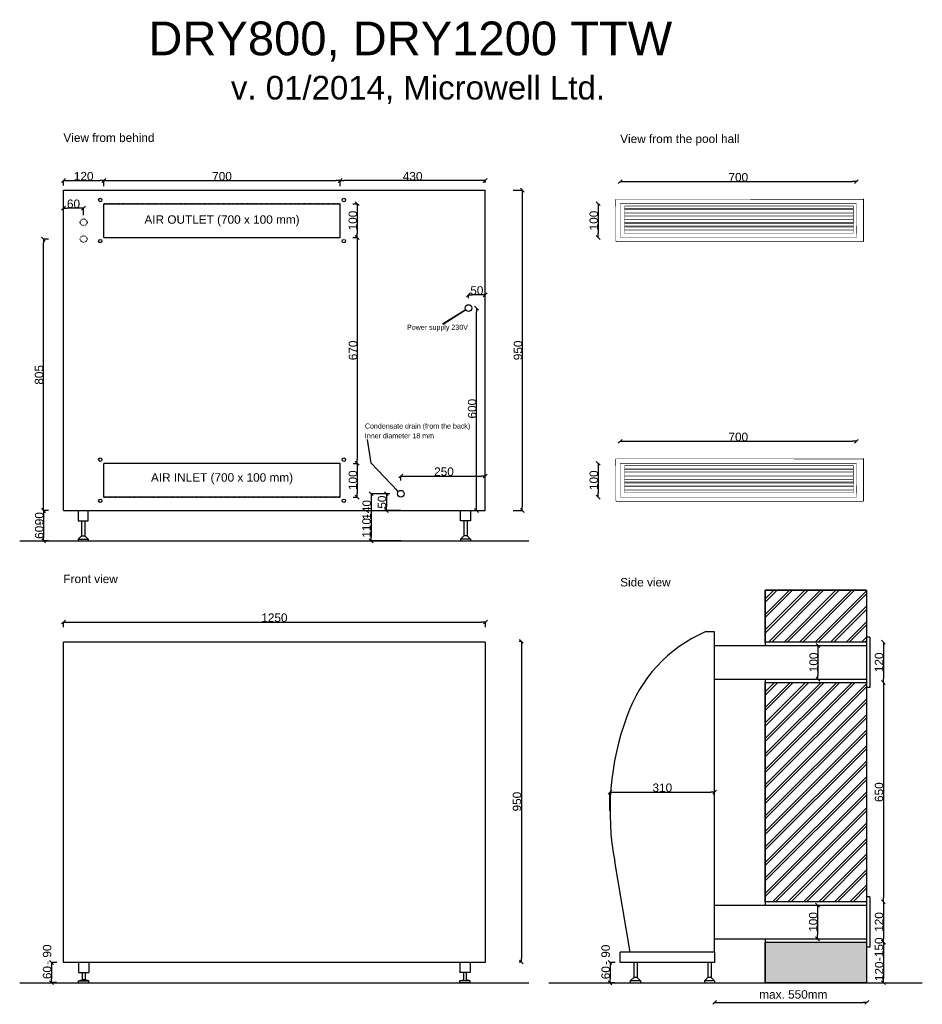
# Model space of a CAD drawing. Extents: x -130 to 2545, y -124 to 2796.
import ezdxf

# ---------------------------------------------------------------- set-up
doc = ezdxf.new("R2010")
doc.units = 0
doc.header["$MEASUREMENT"] = 0
doc.linetypes.add('Achse', pattern=[11.5, 0, -4, 7.5, 0])
doc.linetypes.add('Hustě  tečkovaná', pattern=[3.75, 1.25, -2.5])
for name, color, linetype in [('Oblouky a kružnice', 7, 'Continuous'), ('Osa(ISO)', 7, 'Continuous'), ('Popisky', 7, 'Continuous'), ('Textové bloky', 7, 'Continuous'), ('Viditelné hrany(ISO)', 7, 'Continuous'), ('Výplně', 7, 'Continuous'), ('Čáry', 7, 'Continuous')]:
    doc.layers.add(name, color=color, linetype=linetype)
doc.styles.add('GENERATED_STYLE_1', font='ARIAL.ttf')
doc.styles.add('GENERATED_STYLE_2', font='ARIAL.ttf')
doc.styles.get("Standard").update_dxf_attribs({"font": 'txt', "bigfont": 'BIGFONT.SHX'})
doc.dimstyles.new('Dimstyle_703', dxfattribs={"dimtxt": 0.18, "dimasz": 9.12, "dimexe": 0.18, "dimexo": 0.0625, "dimgap": 0.09, "dimtad": 0, "dimtih": 1, "dimtoh": 1, "dimdec": 4, "dimzin": 0, "dimdsep": 46, "dimtxsty": 'Standard', "dimcen": 0.09, "dimadec": 0, "dimazin": 0, "dimtfac": 1, "dimtdec": 4, "dimtmove": 0, "dimatfit": 0, "dimldrblk": 'ARROWHEAD_5', "dimfxl": 1, "dimtolj": 1, "dimtzin": 0, "dimarcsym": 0})
doc.dimstyles.new('Peter', dxfattribs={"dimtxt": 25, "dimasz": 11.4, "dimexe": 0.18, "dimexo": 0, "dimgap": 0.09, "dimtad": 1, "dimdec": 0, "dimlfac": 0.9995, "dimzin": 0, "dimdsep": 46, "dimtxsty": 'GENERATED_STYLE_1', "dimblk": 'ARROWHEAD_6', "dimblk1": 'ARROWHEAD_6', "dimblk2": 'ARROWHEAD_6', "dimcen": 0.09, "dimclrd": 7, "dimclre": 7, "dimclrt": 7, "dimazin": 0, "dimtfac": 1, "dimtdec": 4, "dimtmove": 0, "dimatfit": 0, "dimfxl": 1, "dimtolj": 1, "dimtzin": 0, "dimarcsym": 0})
pattern_1 = [(45, (0, 0), (-22.98097, 22.98097), []), (45, (-4.596, 4.596), (-22.98097, 22.98097), [])]

# ---------------------------------------------------------------- blocks, each defined once
blk = doc.blocks.new('ARROWHEAD_6')
at = {"color": 0, "linetype": 'Continuous'}
for p, q in [((0, 0), (-1, 0)), ((-0.5, -0.5), (0.5, 0.5))]:
    blk.add_line(p, q, dxfattribs=at)
blk = doc.blocks.new('*D54')
at = {"color": 7, "linetype": 'Continuous', "lineweight": -2}
for p, q in [((-44.1, 1340), (-58.8, 1340)), ((-58.7, 1328.6), (-58.7, 1261.4)), ((-44.1, 1250), (-58.8, 1250))]:
    blk.add_line(p, q, dxfattribs=at)
at = {"layer": 'Defpoints', "color": 0}
for p in [(-44.1, 1340), (-58.7, 1250), (-44.1, 1250)]:
    blk.add_point(p, dxfattribs=at)
at = {"color": 7, "lineweight": -2, "xscale": 11.4, "yscale": 11.4, "zscale": 11.4}
for p, rotation in [((-58.7, 1340), 90), ((-58.7, 1250), 270)]:
    blk.add_blockref('ARROWHEAD_6', p, dxfattribs=dict(at, rotation=rotation))
at = {"color": 7, "linetype": 'Continuous', "lineweight": 0, "insert": (-71.5, 1316), "char_height": 25, "attachment_point": 5, "rotation": 90, "style": 'GENERATED_STYLE_1'}
blk.add_mtext('\\A1;90', dxfattribs=at)
blk = doc.blocks.new('*D55')
at = {"color": 7, "linetype": 'Continuous', "lineweight": -2}
for p, q in [((-44.7, 2145), (-59.6, 2145)), ((-59.4, 1351.4), (-59.4, 2133.6)), ((-44.1, 1340), (-59.6, 1340))]:
    blk.add_line(p, q, dxfattribs=at)
at = {"layer": 'Defpoints', "color": 0}
for p in [(-59.4, 2145), (-44.7, 2145), (-44.1, 1340)]:
    blk.add_point(p, dxfattribs=at)
at = {"color": 7, "lineweight": -2, "xscale": 11.4, "yscale": 11.4, "zscale": 11.4}
for p, rotation in [((-59.4, 2145), 90), ((-59.4, 1340), 270)]:
    blk.add_blockref('ARROWHEAD_6', p, dxfattribs=dict(at, rotation=rotation))
at = {"color": 7, "linetype": 'Continuous', "lineweight": 0, "insert": (-72.2, 1742.5), "char_height": 25, "attachment_point": 5, "rotation": 90, "style": 'GENERATED_STYLE_1'}
blk.add_mtext('\\A1;805', dxfattribs=at)
blk = doc.blocks.new('*D58')
at = {"color": 7, "linetype": 'Continuous', "lineweight": -2}
for p, q in [((0, 2195), (0, 2236.9)), ((48.3, 2236.7), (11.4, 2236.7)), ((59.7, 2216), (59.7, 2236.9))]:
    blk.add_line(p, q, dxfattribs=at)
at = {"layer": 'Defpoints', "color": 0}
for p in [(0, 2236.7), (0, 2195), (59.7, 2216)]:
    blk.add_point(p, dxfattribs=at)
at = {"color": 7, "lineweight": -2, "xscale": 11.4, "yscale": 11.4, "zscale": 11.4, "rotation": 180}
blk.add_blockref('ARROWHEAD_6', (0, 2236.7), dxfattribs=at)
at = {"color": 7, "lineweight": -2, "xscale": 11.4, "yscale": 11.4, "zscale": 11.4}
blk.add_blockref('ARROWHEAD_6', (59.7, 2236.7), dxfattribs=at)
at = {"color": 7, "linetype": 'Continuous', "lineweight": 0, "insert": (29.8, 2249.6), "char_height": 25, "attachment_point": 5, "style": 'GENERATED_STYLE_1'}
blk.add_mtext('\\A1;60', dxfattribs=at)
blk = doc.blocks.new('*D59')
at = {"color": 7, "linetype": 'Continuous', "lineweight": -2}
for p, q in [((0, 2304.4), (0, 2318.8)), ((11.4, 2318.6), (108.6, 2318.6)), ((120, 2301.6), (120, 2318.8))]:
    blk.add_line(p, q, dxfattribs=at)
at = {"layer": 'Defpoints', "color": 0}
for p in [(120, 2318.6), (0, 2304.4), (120, 2301.6)]:
    blk.add_point(p, dxfattribs=at)
at = {"color": 7, "lineweight": -2, "xscale": 11.4, "yscale": 11.4, "zscale": 11.4, "rotation": 180}
blk.add_blockref('ARROWHEAD_6', (0, 2318.6), dxfattribs=at)
at = {"color": 7, "lineweight": -2, "xscale": 11.4, "yscale": 11.4, "zscale": 11.4}
blk.add_blockref('ARROWHEAD_6', (120, 2318.6), dxfattribs=at)
at = {"color": 7, "linetype": 'Continuous', "lineweight": 0, "insert": (60, 2331.5), "char_height": 25, "attachment_point": 5, "style": 'GENERATED_STYLE_1'}
blk.add_mtext('\\A1;120', dxfattribs=at)
blk = doc.blocks.new('*D60')
at = {"color": 7, "linetype": 'Continuous', "lineweight": -2}
for p, q in [((120, 2318.6), (120, 2318.8)), ((131.4, 2318.6), (808.6, 2318.6)), ((820, 2301.6), (820, 2318.8))]:
    blk.add_line(p, q, dxfattribs=at)
at = {"layer": 'Defpoints', "color": 0}
for p in [(120, 2318.6), (820, 2318.6), (820, 2301.6)]:
    blk.add_point(p, dxfattribs=at)
at = {"color": 7, "lineweight": -2, "xscale": 11.4, "yscale": 11.4, "zscale": 11.4, "rotation": 180}
blk.add_blockref('ARROWHEAD_6', (120, 2318.6), dxfattribs=at)
at = {"color": 7, "lineweight": -2, "xscale": 11.4, "yscale": 11.4, "zscale": 11.4}
blk.add_blockref('ARROWHEAD_6', (820, 2318.6), dxfattribs=at)
at = {"color": 7, "linetype": 'Continuous', "lineweight": 0, "insert": (470, 2331.4), "char_height": 25, "attachment_point": 5, "style": 'GENERATED_STYLE_1'}
blk.add_mtext('\\A1;700', dxfattribs=at)
blk = doc.blocks.new('*D61')
at = {"color": 7, "linetype": 'Continuous', "lineweight": -2}
for p, q in [((820, 2318.6), (820, 2318.8)), ((1238.6, 2318.6), (831.4, 2318.6)), ((1250, 2311.6), (1250, 2318.8))]:
    blk.add_line(p, q, dxfattribs=at)
at = {"layer": 'Defpoints', "color": 0}
for p in [(820, 2318.6), (820, 2318.6), (1250, 2311.6)]:
    blk.add_point(p, dxfattribs=at)
at = {"color": 7, "lineweight": -2, "xscale": 11.4, "yscale": 11.4, "zscale": 11.4, "rotation": 180}
blk.add_blockref('ARROWHEAD_6', (820, 2318.6), dxfattribs=at)
at = {"color": 7, "lineweight": -2, "xscale": 11.4, "yscale": 11.4, "zscale": 11.4}
blk.add_blockref('ARROWHEAD_6', (1250, 2318.6), dxfattribs=at)
at = {"color": 7, "linetype": 'Continuous', "lineweight": 0, "insert": (1035, 2331.4), "char_height": 25, "attachment_point": 5, "style": 'GENERATED_STYLE_1'}
blk.add_mtext('\\A1;430', dxfattribs=at)
blk = doc.blocks.new('*D62')
at = {"color": 7, "linetype": 'Continuous', "lineweight": -2}
for p, q in [((858.1, 2250), (870.7, 2250)), ((870.6, 2238.6), (870.6, 2161.4)), ((858.1, 2150), (870.7, 2150))]:
    blk.add_line(p, q, dxfattribs=at)
at = {"layer": 'Defpoints', "color": 0}
for p in [(858.1, 2250), (858.1, 2150), (870.6, 2150)]:
    blk.add_point(p, dxfattribs=at)
at = {"color": 7, "lineweight": -2, "xscale": 11.4, "yscale": 11.4, "zscale": 11.4}
for p, rotation in [((870.6, 2250), 90), ((870.6, 2150), 270)]:
    blk.add_blockref('ARROWHEAD_6', p, dxfattribs=dict(at, rotation=rotation))
at = {"color": 7, "linetype": 'Continuous', "lineweight": 0, "insert": (857.7, 2200), "char_height": 25, "attachment_point": 5, "rotation": 90, "style": 'GENERATED_STYLE_1'}
blk.add_mtext('\\A1;100', dxfattribs=at)
blk = doc.blocks.new('*D63')
at = {"color": 7, "linetype": 'Continuous', "lineweight": -2}
for p, q in [((858.3, 2150), (871.1, 2150)), ((871, 2138.6), (871, 1491.4)), ((858.3, 1480), (871.1, 1480))]:
    blk.add_line(p, q, dxfattribs=at)
at = {"layer": 'Defpoints', "color": 0}
for p in [(858.3, 2150), (858.3, 1480), (871, 1480)]:
    blk.add_point(p, dxfattribs=at)
at = {"color": 7, "lineweight": -2, "xscale": 11.4, "yscale": 11.4, "zscale": 11.4}
for p, rotation in [((871, 2150), 90), ((871, 1480), 270)]:
    blk.add_blockref('ARROWHEAD_6', p, dxfattribs=dict(at, rotation=rotation))
at = {"color": 7, "linetype": 'Continuous', "lineweight": 0, "insert": (858.1, 1815), "char_height": 25, "attachment_point": 5, "rotation": 90, "style": 'GENERATED_STYLE_1'}
blk.add_mtext('\\A1;670', dxfattribs=at)
blk = doc.blocks.new('*D64')
at = {"color": 7, "linetype": 'Continuous', "lineweight": -2}
for p, q in [((858.3, 1480), (870.9, 1480)), ((870.7, 1468.6), (870.7, 1391.4)), ((858.2, 1380), (870.9, 1380))]:
    blk.add_line(p, q, dxfattribs=at)
at = {"layer": 'Defpoints', "color": 0}
for p in [(858.3, 1480), (858.2, 1380), (870.7, 1380)]:
    blk.add_point(p, dxfattribs=at)
at = {"color": 7, "lineweight": -2, "xscale": 11.4, "yscale": 11.4, "zscale": 11.4}
for p, rotation in [((870.7, 1480), 90), ((870.7, 1380), 270)]:
    blk.add_blockref('ARROWHEAD_6', p, dxfattribs=dict(at, rotation=rotation))
at = {"color": 7, "linetype": 'Continuous', "lineweight": 0, "insert": (857.9, 1430), "char_height": 25, "attachment_point": 5, "rotation": 90, "style": 'GENERATED_STYLE_1'}
blk.add_mtext('\\A1;100', dxfattribs=at)
blk = doc.blocks.new('*D65')
at = {"color": 7, "linetype": 'Continuous', "lineweight": -2}
for p, q in [((1000, 1429.5), (1000, 1442.6)), ((1011.4, 1442.4), (1238.6, 1442.4)), ((1250, 1390), (1250, 1442.6))]:
    blk.add_line(p, q, dxfattribs=at)
at = {"layer": 'Defpoints', "color": 0}
for p in [(1250, 1442.4), (1000, 1429.5), (1250, 1390)]:
    blk.add_point(p, dxfattribs=at)
at = {"color": 7, "lineweight": -2, "xscale": 11.4, "yscale": 11.4, "zscale": 11.4, "rotation": 180}
blk.add_blockref('ARROWHEAD_6', (1000, 1442.4), dxfattribs=at)
at = {"color": 7, "lineweight": -2, "xscale": 11.4, "yscale": 11.4, "zscale": 11.4}
blk.add_blockref('ARROWHEAD_6', (1250, 1442.4), dxfattribs=at)
at = {"color": 7, "linetype": 'Continuous', "lineweight": 0, "insert": (1127.8, 1455.3), "char_height": 25, "attachment_point": 5, "style": 'GENERATED_STYLE_1'}
blk.add_mtext('\\A1;250', dxfattribs=at)
blk = doc.blocks.new('*D66')
at = {"color": 7, "linetype": 'Continuous', "lineweight": -2}
for p, q in [((967.6, 1390), (956.9, 1390)), ((957, 1378.6), (957, 1351.4)), ((1000, 1340), (956.9, 1340))]:
    blk.add_line(p, q, dxfattribs=at)
at = {"layer": 'Defpoints', "color": 0}
for p in [(967.6, 1390), (957, 1340), (1000, 1340)]:
    blk.add_point(p, dxfattribs=at)
at = {"color": 7, "lineweight": -2, "xscale": 11.4, "yscale": 11.4, "zscale": 11.4}
for p, rotation in [((957, 1390), 90), ((957, 1340), 270)]:
    blk.add_blockref('ARROWHEAD_6', p, dxfattribs=dict(at, rotation=rotation))
at = {"color": 7, "linetype": 'Continuous', "lineweight": 0, "insert": (944.2, 1365), "char_height": 25, "attachment_point": 5, "rotation": 90, "style": 'GENERATED_STYLE_1'}
blk.add_mtext('\\A1;50', dxfattribs=at)
blk = doc.blocks.new('*D67')
at = {"color": 7, "linetype": 'Continuous', "lineweight": -2}
for p, q in [((956.9, 1390), (911.7, 1390)), ((911.8, 1378.6), (911.8, 1261.4)), ((1000, 1250), (911.7, 1250))]:
    blk.add_line(p, q, dxfattribs=at)
at = {"layer": 'Defpoints', "color": 0}
for p in [(956.9, 1390), (911.8, 1250), (1000, 1250)]:
    blk.add_point(p, dxfattribs=at)
at = {"color": 7, "lineweight": -2, "xscale": 11.4, "yscale": 11.4, "zscale": 11.4}
for p, rotation in [((911.8, 1390), 90), ((911.8, 1250), 270)]:
    blk.add_blockref('ARROWHEAD_6', p, dxfattribs=dict(at, rotation=rotation))
at = {"color": 7, "linetype": 'Continuous', "lineweight": 0, "insert": (899, 1342.1), "char_height": 25, "attachment_point": 5, "rotation": 90, "style": 'GENERATED_STYLE_1'}
blk.add_mtext('\\A1;140', dxfattribs=at)
blk = doc.blocks.new('*D69')
at = {"color": 7, "linetype": 'Continuous', "lineweight": -2}
for p, q in [((1224.1, 1940.4), (1224.4, 1940.4)), ((1224.3, 1351.4), (1224.3, 1929)), ((1218.6, 1340), (1224.4, 1340))]:
    blk.add_line(p, q, dxfattribs=at)
at = {"layer": 'Defpoints', "color": 0}
for p in [(1224.1, 1940.4), (1224.3, 1940.4), (1218.6, 1340)]:
    blk.add_point(p, dxfattribs=at)
at = {"color": 7, "lineweight": -2, "xscale": 11.4, "yscale": 11.4, "zscale": 11.4}
for p, rotation in [((1224.3, 1940.4), 90), ((1224.3, 1340), 270)]:
    blk.add_blockref('ARROWHEAD_6', p, dxfattribs=dict(at, rotation=rotation))
at = {"color": 7, "linetype": 'Continuous', "lineweight": 0, "insert": (1211.4, 1642.1), "char_height": 25, "attachment_point": 5, "rotation": 90, "style": 'GENERATED_STYLE_1'}
blk.add_mtext('\\A1;600', dxfattribs=at)
blk = doc.blocks.new('*D70')
at = {"color": 7, "linetype": 'Continuous', "lineweight": -2}
for p, q in [((1200.4, 1970), (1200.4, 1979.9)), ((1238.6, 1979.7), (1211.8, 1979.7)), ((1250, 1938.1), (1250, 1979.9))]:
    blk.add_line(p, q, dxfattribs=at)
at = {"layer": 'Defpoints', "color": 0}
for p in [(1200.4, 1979.7), (1200.4, 1970), (1250, 1938.1)]:
    blk.add_point(p, dxfattribs=at)
at = {"color": 7, "lineweight": -2, "xscale": 11.4, "yscale": 11.4, "zscale": 11.4, "rotation": 180}
blk.add_blockref('ARROWHEAD_6', (1200.4, 1979.7), dxfattribs=at)
at = {"color": 7, "lineweight": -2, "xscale": 11.4, "yscale": 11.4, "zscale": 11.4}
blk.add_blockref('ARROWHEAD_6', (1250, 1979.7), dxfattribs=at)
at = {"color": 7, "linetype": 'Continuous', "lineweight": 0, "insert": (1225.2, 1992.6), "char_height": 25, "attachment_point": 5, "style": 'GENERATED_STYLE_1'}
blk.add_mtext('\\A1;50', dxfattribs=at)
blk = doc.blocks.new('*D74')
at = {"color": 7, "linetype": 'Continuous', "lineweight": -2}
for p, q in [((1332.6, 2290), (1360.2, 2290)), ((1360, 2278.6), (1360, 1351.4)), ((1333.2, 1340), (1360.2, 1340))]:
    blk.add_line(p, q, dxfattribs=at)
at = {"layer": 'Defpoints', "color": 0}
for p in [(1332.6, 2290), (1333.2, 1340), (1360, 1340)]:
    blk.add_point(p, dxfattribs=at)
at = {"color": 7, "lineweight": -2, "xscale": 11.4, "yscale": 11.4, "zscale": 11.4}
for p, rotation in [((1360, 2290), 90), ((1360, 1340), 270)]:
    blk.add_blockref('ARROWHEAD_6', p, dxfattribs=dict(at, rotation=rotation))
at = {"color": 7, "linetype": 'Continuous', "lineweight": 0, "insert": (1347.1, 1815), "char_height": 25, "attachment_point": 5, "rotation": 90, "style": 'GENERATED_STYLE_1'}
blk.add_mtext('\\A1;950', dxfattribs=at)
blk = doc.blocks.new('*D80')
at = {"color": 7, "linetype": 'Continuous', "lineweight": -2}
for p, q in [((-20, 0), (-35.6, 0)), ((-35.4, -11.4), (-35.4, -48.5)), ((-20.9, -59.9), (-35.6, -59.9))]:
    blk.add_line(p, q, dxfattribs=at)
at = {"layer": 'Defpoints', "color": 0}
for p in [(-20, 0), (-35.4, -59.9), (-20.9, -59.9)]:
    blk.add_point(p, dxfattribs=at)
at = {"color": 7, "lineweight": -2, "xscale": 11.4, "yscale": 11.4, "zscale": 11.4}
for p, rotation in [((-35.4, 0), 90), ((-35.4, -59.9), 270)]:
    blk.add_blockref('ARROWHEAD_6', p, dxfattribs=dict(at, rotation=rotation))
at = {"color": 7, "linetype": 'Continuous', "lineweight": 0, "insert": (-48.2, -30), "char_height": 25, "attachment_point": 5, "rotation": 90, "style": 'GENERATED_STYLE_1'}
blk.add_mtext('\\A1;60', dxfattribs=at)
blk = doc.blocks.new('*D81')
at = {"color": 7, "linetype": 'Continuous', "lineweight": -2}
for p, q in [((1350.4, 952.3), (1357.3, 952.3)), ((1357.1, 940.9), (1357.1, 12.8)), ((1350.6, 1.4), (1357.3, 1.4))]:
    blk.add_line(p, q, dxfattribs=at)
at = {"layer": 'Defpoints', "color": 0}
for p in [(1350.4, 952.3), (1350.6, 1.4), (1357.1, 1.4)]:
    blk.add_point(p, dxfattribs=at)
at = {"color": 7, "lineweight": -2, "xscale": 11.4, "yscale": 11.4, "zscale": 11.4}
for p, rotation in [((1357.1, 952.3), 90), ((1357.1, 1.4), 270)]:
    blk.add_blockref('ARROWHEAD_6', p, dxfattribs=dict(at, rotation=rotation))
at = {"color": 7, "linetype": 'Continuous', "lineweight": 0, "insert": (1344.3, 476.9), "char_height": 25, "attachment_point": 5, "rotation": 90, "style": 'GENERATED_STYLE_1'}
blk.add_mtext('\\A1;950', dxfattribs=at)
blk = doc.blocks.new('*D82')
at = {"color": 7, "linetype": 'Continuous', "lineweight": -2}
for p, q in [((0, 994.6), (0, 1009.6)), ((11.4, 1009.4), (1239.2, 1009.4)), ((1250.6, 994.7), (1250.6, 1009.6))]:
    blk.add_line(p, q, dxfattribs=at)
at = {"layer": 'Defpoints', "color": 0}
for p in [(0, 994.6), (1250.6, 1009.4), (1250.6, 994.7)]:
    blk.add_point(p, dxfattribs=at)
at = {"color": 7, "lineweight": -2, "xscale": 11.4, "yscale": 11.4, "zscale": 11.4, "rotation": 180}
blk.add_blockref('ARROWHEAD_6', (0, 1009.4), dxfattribs=at)
at = {"color": 7, "lineweight": -2, "xscale": 11.4, "yscale": 11.4, "zscale": 11.4}
blk.add_blockref('ARROWHEAD_6', (1250.6, 1009.4), dxfattribs=at)
at = {"color": 7, "linetype": 'Continuous', "lineweight": 0, "insert": (625.3, 1022.2), "char_height": 25, "attachment_point": 5, "style": 'GENERATED_STYLE_1'}
blk.add_mtext('\\A1;1250', dxfattribs=at)
blk = doc.blocks.new('HATCH_3', base_point=(87.2, 4806.7))
at = {"layer": 'Výplně'}
blk.add_hatch(color=11, dxfattribs=at).paths.add_polyline_path([(87.2, 4806.7), (87.2, 4926.7), (387.2, 4926.7), (387.2, 4806.7)], flags=0)
at = {"layer": 'Výplně', "color": 7, "linetype": 'Continuous'}
blk.add_lwpolyline([(87.2, 4806.7), (87.2, 4926.7), (387.2, 4926.7), (387.2, 4806.7)], close=True, dxfattribs=at)
blk = doc.blocks.new('HATCH_4', base_point=(387.2, 5696.7))
at = {"layer": 'Výplně'}
h = blk.add_hatch(dxfattribs=at)
h.set_pattern_fill('zdivo cihelné', color=11, scale=6.5, angle=45, style=0, pattern_type=0)
h.set_pattern_definition(pattern_1)
h.paths.add_polyline_path([(387.2, 5696.7), (387.2, 5046.7), (87.2, 5046.7), (87.2, 5696.7)], flags=0)
at = {"layer": 'Výplně', "color": 7, "linetype": 'Continuous'}
blk.add_lwpolyline([(387.2, 5696.7), (387.2, 5046.7), (87.2, 5046.7), (87.2, 5696.7)], close=True, dxfattribs=at)
blk = doc.blocks.new('HATCH_5', base_point=(387.2, 5816.7))
at = {"layer": 'Výplně'}
h = blk.add_hatch(dxfattribs=at)
h.set_pattern_fill('zdivo cihelné', color=11, scale=6.5, angle=45, style=0, pattern_type=0)
h.set_pattern_definition(pattern_1)
h.paths.add_polyline_path([(387.2, 5816.7), (87.2, 5816.7), (87.2, 5970.3), (387.2, 5970.3)], flags=0)
at = {"layer": 'Výplně', "color": 7, "linetype": 'Continuous'}
blk.add_lwpolyline([(387.2, 5816.7), (87.2, 5816.7), (87.2, 5970.3), (387.2, 5970.3)], close=True, dxfattribs=at)
blk = doc.blocks.new('*D190')
at = {"color": 7, "linetype": 'Continuous', "lineweight": -2}
for p, q in [((2430.09, 950), (2429.91, 950)), ((2430.09, 938.6), (2430.09, 841.4)), ((2430.09, 830), (2429.91, 830))]:
    blk.add_line(p, q, dxfattribs=at)
at = {"layer": 'Defpoints', "color": 0}
for p in [(2430.09, 950), (2430.09, 830), (2430.09, 830)]:
    blk.add_point(p, dxfattribs=at)
at = {"color": 7, "lineweight": -2, "xscale": 11.4, "yscale": 11.4, "zscale": 11.4}
for p, rotation in [((2430.09, 950), 90), ((2430.09, 830), 270)]:
    blk.add_blockref('ARROWHEAD_6', p, dxfattribs=dict(at, rotation=rotation))
at = {"color": 7, "linetype": 'Continuous', "lineweight": 0, "insert": (2417.2375, 890), "char_height": 25, "attachment_point": 5, "rotation": 90, "style": 'GENERATED_STYLE_1'}
blk.add_mtext('\\A1;120', dxfattribs=at)
blk = doc.blocks.new('*D191')
at = {"color": 7, "linetype": 'Continuous', "lineweight": -2}
for p, q in [((2429.91, 830), (2430.27, 830)), ((2430.09, 818.6), (2430.09, 191.4)), ((2429.91, 180), (2430.27, 180))]:
    blk.add_line(p, q, dxfattribs=at)
at = {"layer": 'Defpoints', "color": 0}
for p in [(2429.91, 830), (2429.91, 180), (2430.09, 180)]:
    blk.add_point(p, dxfattribs=at)
at = {"color": 7, "lineweight": -2, "xscale": 11.4, "yscale": 11.4, "zscale": 11.4}
for p, rotation in [((2430.09, 830), 90), ((2430.09, 180), 270)]:
    blk.add_blockref('ARROWHEAD_6', p, dxfattribs=dict(at, rotation=rotation))
at = {"color": 7, "linetype": 'Continuous', "lineweight": 0, "insert": (2417.2375, 505), "char_height": 25, "attachment_point": 5, "rotation": 90, "style": 'GENERATED_STYLE_1'}
blk.add_mtext('\\A1;650', dxfattribs=at)
blk = doc.blocks.new('*D192')
at = {"color": 7, "linetype": 'Continuous', "lineweight": -2}
for p, q in [((2430.27, 180), (2429.91, 180)), ((2430.09, 168.6), (2430.09, 71.4)), ((2430.27, 60), (2429.91, 60))]:
    blk.add_line(p, q, dxfattribs=at)
at = {"layer": 'Defpoints', "color": 0}
for p in [(2430.27, 180), (2430.09, 60), (2430.27, 60)]:
    blk.add_point(p, dxfattribs=at)
at = {"color": 7, "lineweight": -2, "xscale": 11.4, "yscale": 11.4, "zscale": 11.4}
for p, rotation in [((2430.09, 180), 90), ((2430.09, 60), 270)]:
    blk.add_blockref('ARROWHEAD_6', p, dxfattribs=dict(at, rotation=rotation))
at = {"color": 7, "linetype": 'Continuous', "lineweight": 0, "insert": (2417.2375, 120), "char_height": 25, "attachment_point": 5, "rotation": 90, "style": 'GENERATED_STYLE_1'}
blk.add_mtext('\\A1;120', dxfattribs=at)
blk = doc.blocks.new('*D193')
at = {"color": 7, "linetype": 'Continuous', "lineweight": -2}
for p, q in [((2429.9, 60), (2430.7, 60)), ((2430.6, 48.6), (2430.6, -48.6)), ((2429.9, -60), (2430.7, -60))]:
    blk.add_line(p, q, dxfattribs=at)
at = {"layer": 'Defpoints', "color": 0}
for p in [(2429.9, 60), (2429.9, -60), (2430.6, -60)]:
    blk.add_point(p, dxfattribs=at)
at = {"color": 7, "lineweight": -2, "xscale": 11.4, "yscale": 11.4, "zscale": 11.4}
for p, rotation in [((2430.6, 60), 90), ((2430.6, -60), 270)]:
    blk.add_blockref('ARROWHEAD_6', p, dxfattribs=dict(at, rotation=rotation))
at = {"color": 7, "linetype": 'Continuous', "lineweight": 0, "insert": (2417.7, -26.4), "char_height": 25, "attachment_point": 5, "rotation": 90, "style": 'GENERATED_STYLE_1'}
blk.add_mtext('\\A1;120', dxfattribs=at)
blk = doc.blocks.new('*D196')
at = {"color": 7, "linetype": 'Continuous', "lineweight": -2}
for p, q in [((1635.2, -0.4), (1619.7, -0.4)), ((1619.9, -11.8), (1619.9, -48.9)), ((1634.4, -60.3), (1619.7, -60.3))]:
    blk.add_line(p, q, dxfattribs=at)
at = {"layer": 'Defpoints', "color": 0}
for p in [(1635.2, -0.4), (1619.9, -60.3), (1634.4, -60.3)]:
    blk.add_point(p, dxfattribs=at)
at = {"color": 7, "lineweight": -2, "xscale": 11.4, "yscale": 11.4, "zscale": 11.4}
for p, rotation in [((1619.9, -0.4), 90), ((1619.9, -60.3), 270)]:
    blk.add_blockref('ARROWHEAD_6', p, dxfattribs=dict(at, rotation=rotation))
at = {"color": 7, "linetype": 'Continuous', "lineweight": 0, "insert": (1607, -30.4), "char_height": 25, "attachment_point": 5, "rotation": 90, "style": 'GENERATED_STYLE_1'}
blk.add_mtext('\\A1;60', dxfattribs=at)
blk = doc.blocks.new('*D209')
at = {"color": 7, "linetype": 'Continuous', "lineweight": -2}
for p, q in [((2224.9, 939.8), (2236.4, 939.8)), ((2236.2, 928.4), (2236.2, 851.2)), ((2224.9, 839.8), (2236.4, 839.8))]:
    blk.add_line(p, q, dxfattribs=at)
at = {"layer": 'Defpoints', "color": 0}
for p in [(2224.9, 939.8), (2224.9, 839.8), (2236.2, 839.8)]:
    blk.add_point(p, dxfattribs=at)
at = {"color": 7, "lineweight": -2, "xscale": 11.4, "yscale": 11.4, "zscale": 11.4}
for p, rotation in [((2236.2, 939.8), 90), ((2236.2, 839.8), 270)]:
    blk.add_blockref('ARROWHEAD_6', p, dxfattribs=dict(at, rotation=rotation))
at = {"color": 7, "linetype": 'Continuous', "lineweight": 0, "insert": (2223.3, 889.8), "char_height": 25, "attachment_point": 5, "rotation": 90, "style": 'GENERATED_STYLE_1'}
blk.add_mtext('\\A1;100', dxfattribs=at)
blk = doc.blocks.new('*D212')
at = {"color": 7, "linetype": 'Continuous', "lineweight": -2}
for p, q in [((2223.7, 170), (2235.2, 170)), ((2235, 158.6), (2235, 81.4)), ((2223.7, 70), (2235.2, 70))]:
    blk.add_line(p, q, dxfattribs=at)
at = {"layer": 'Defpoints', "color": 0}
for p in [(2223.7, 170), (2223.7, 70), (2235, 70)]:
    blk.add_point(p, dxfattribs=at)
at = {"color": 7, "lineweight": -2, "xscale": 11.4, "yscale": 11.4, "zscale": 11.4}
for p, rotation in [((2235, 170), 90), ((2235, 70), 270)]:
    blk.add_blockref('ARROWHEAD_6', p, dxfattribs=dict(at, rotation=rotation))
at = {"color": 7, "linetype": 'Continuous', "lineweight": 0, "insert": (2222.1, 120), "char_height": 25, "attachment_point": 5, "rotation": 90, "style": 'GENERATED_STYLE_1'}
blk.add_mtext('\\A1;100', dxfattribs=at)
blk = doc.blocks.new('*D214')
at = {"color": 7, "linetype": 'Continuous', "lineweight": -2}
for p, q in [((1650, 2315.4), (1650, 2315.6)), ((1661.4, 2315.4), (2338.6, 2315.4)), ((2350, 2315.6), (2350, 2315.2))]:
    blk.add_line(p, q, dxfattribs=at)
at = {"layer": 'Defpoints', "color": 0}
for p in [(1650, 2315.4), (2350, 2315.6), (2350, 2315.4)]:
    blk.add_point(p, dxfattribs=at)
at = {"color": 7, "lineweight": -2, "xscale": 11.4, "yscale": 11.4, "zscale": 11.4, "rotation": 180}
blk.add_blockref('ARROWHEAD_6', (1650, 2315.4), dxfattribs=at)
at = {"color": 7, "lineweight": -2, "xscale": 11.4, "yscale": 11.4, "zscale": 11.4}
blk.add_blockref('ARROWHEAD_6', (2350, 2315.4), dxfattribs=at)
at = {"color": 7, "linetype": 'Continuous', "lineweight": 0, "insert": (2000, 2328.3), "char_height": 25, "attachment_point": 5, "style": 'GENERATED_STYLE_1'}
blk.add_mtext('\\A1;700', dxfattribs=at)
blk = doc.blocks.new('*D215')
at = {"color": 7, "linetype": 'Continuous', "lineweight": -2}
for p, q in [((1584.6, 2250), (1584.5, 2250)), ((1584.6, 2238.6), (1584.6, 2161.4)), ((1584.5, 2150), (1584.8, 2150))]:
    blk.add_line(p, q, dxfattribs=at)
at = {"layer": 'Defpoints', "color": 0}
for p in [(1584.6, 2250), (1584.5, 2150), (1584.6, 2150)]:
    blk.add_point(p, dxfattribs=at)
at = {"color": 7, "lineweight": -2, "xscale": 11.4, "yscale": 11.4, "zscale": 11.4}
for p, rotation in [((1584.6, 2250), 90), ((1584.6, 2150), 270)]:
    blk.add_blockref('ARROWHEAD_6', p, dxfattribs=dict(at, rotation=rotation))
at = {"color": 7, "linetype": 'Continuous', "lineweight": 0, "insert": (1571.8, 2200), "char_height": 25, "attachment_point": 5, "rotation": 90, "style": 'GENERATED_STYLE_1'}
blk.add_mtext('\\A1;100', dxfattribs=at)
blk = doc.blocks.new('*D219')
at = {"color": 7, "linetype": 'Continuous', "lineweight": -2}
for p, q in [((1650, 1545.4), (1650, 1545.6)), ((1661.4, 1545.4), (2338.6, 1545.4)), ((2350, 1545.6), (2350, 1545.2))]:
    blk.add_line(p, q, dxfattribs=at)
at = {"layer": 'Defpoints', "color": 0}
for p in [(1650, 1545.4), (2350, 1545.6), (2350, 1545.4)]:
    blk.add_point(p, dxfattribs=at)
at = {"color": 7, "lineweight": -2, "xscale": 11.4, "yscale": 11.4, "zscale": 11.4, "rotation": 180}
blk.add_blockref('ARROWHEAD_6', (1650, 1545.4), dxfattribs=at)
at = {"color": 7, "lineweight": -2, "xscale": 11.4, "yscale": 11.4, "zscale": 11.4}
blk.add_blockref('ARROWHEAD_6', (2350, 1545.4), dxfattribs=at)
at = {"color": 7, "linetype": 'Continuous', "lineweight": 0, "insert": (2000, 1558.3), "char_height": 25, "attachment_point": 5, "style": 'GENERATED_STYLE_1'}
blk.add_mtext('\\A1;700', dxfattribs=at)
blk = doc.blocks.new('*D220')
at = {"color": 7, "linetype": 'Continuous', "lineweight": -2}
for p, q in [((1584.6, 1480), (1584.5, 1480)), ((1584.6, 1468.6), (1584.6, 1391.4)), ((1584.5, 1380), (1584.8, 1380))]:
    blk.add_line(p, q, dxfattribs=at)
at = {"layer": 'Defpoints', "color": 0}
for p in [(1584.6, 1480), (1584.5, 1380), (1584.6, 1380)]:
    blk.add_point(p, dxfattribs=at)
at = {"color": 7, "lineweight": -2, "xscale": 11.4, "yscale": 11.4, "zscale": 11.4}
for p, rotation in [((1584.6, 1480), 90), ((1584.6, 1380), 270)]:
    blk.add_blockref('ARROWHEAD_6', p, dxfattribs=dict(at, rotation=rotation))
at = {"color": 7, "linetype": 'Continuous', "lineweight": 0, "insert": (1571.8, 1430), "char_height": 25, "attachment_point": 5, "rotation": 90, "style": 'GENERATED_STYLE_1'}
blk.add_mtext('\\A1;100', dxfattribs=at)
blk = doc.blocks.new('*D222')
at = {"color": 7, "linetype": 'Continuous', "lineweight": -2}
for p, q in [((1619.8, 449.2), (1619.8, 505.2)), ((1631.2, 505), (1918.6, 505)), ((1930, 449.2), (1930, 505.2))]:
    blk.add_line(p, q, dxfattribs=at)
at = {"layer": 'Defpoints', "color": 0}
for p in [(1930, 505), (1619.8, 449.2), (1930, 449.2)]:
    blk.add_point(p, dxfattribs=at)
at = {"color": 7, "lineweight": -2, "xscale": 11.4, "yscale": 11.4, "zscale": 11.4, "rotation": 180}
blk.add_blockref('ARROWHEAD_6', (1619.8, 505), dxfattribs=at)
at = {"color": 7, "lineweight": -2, "xscale": 11.4, "yscale": 11.4, "zscale": 11.4}
blk.add_blockref('ARROWHEAD_6', (1930, 505), dxfattribs=at)
at = {"color": 7, "linetype": 'Continuous', "lineweight": 0, "insert": (1774.9, 517.9), "char_height": 25, "attachment_point": 5, "style": 'GENERATED_STYLE_1'}
blk.add_mtext('\\A1;310', dxfattribs=at)
blk = doc.blocks.new('*D224')
at = {"color": 7, "linetype": 'Continuous', "lineweight": -2}
for p, q in [((1930, -118.5), (1930, -118.3)), ((1941.4, -118.5), (2369.8, -118.5)), ((2381.2, -118.5), (2381.2, -118.3))]:
    blk.add_line(p, q, dxfattribs=at)
at = {"layer": 'Defpoints', "color": 0}
for p in [(1930, -118.5), (2381.2, -118.5), (2381.2, -118.5)]:
    blk.add_point(p, dxfattribs=at)
at = {"color": 7, "lineweight": -2, "xscale": 11.4, "yscale": 11.4, "zscale": 11.4, "rotation": 180}
blk.add_blockref('ARROWHEAD_6', (1930, -118.5), dxfattribs=at)
at = {"color": 7, "lineweight": -2, "xscale": 11.4, "yscale": 11.4, "zscale": 11.4}
blk.add_blockref('ARROWHEAD_6', (2381.2, -118.5), dxfattribs=at)
at = {"color": 7, "linetype": 'Continuous', "lineweight": 0, "insert": (2155.6, -118.4), "char_height": 0.0001, "attachment_point": 5, "style": 'GENERATED_STYLE_1'}
blk.add_mtext('\\A1;451', dxfattribs=at)
blk = doc.blocks.new('ARROWHEAD_5')
at = {"color": 0, "linetype": 'Continuous'}
blk.add_line((0, 0), (-1, 0), dxfattribs=at)
blk.add_solid([(-1, 0.2679), (0, 0), (-1, -0.2679), (-1, 0.2679)], dxfattribs=at)

msp = doc.modelspace()

# ---------------------------------------------------------------- linework, layer by layer
at = {"linetype": 'Continuous', "lineweight": 0}
for p, q in [((2370.8, 2137.5), (2370.8, 2264)), ((2370.8, 1367.5), (2370.8, 1494))]:
    msp.add_line(p, q, dxfattribs=at)
at = {"layer": 'Oblouky a kružnice', "color": 7, "linetype": 'Continuous'}
for centre, radius in [((109, 2261), 5), ((831, 2261), 5), ((109, 2139), 5), ((831, 2139), 5), ((1200.4, 1940.4), 10), ((109, 1491), 5), ((831, 1491), 5), ((109, 1369), 5), ((831, 1369), 5), ((1000, 1390), 10)]:
    msp.add_circle(centre, radius, dxfattribs=at)
at = {"layer": 'Oblouky a kružnice', "color": 7, "linetype": 'Hustě  tečkovaná'}
for centre in [(60, 2195), (60, 2145)]:
    msp.add_circle(centre, 10, dxfattribs=at)
at = {"layer": 'Oblouky a kružnice', "color": 7, "linetype": 'Continuous'}
for centre, radius, start, end in [((2071.9, 589.4), 426, 113.5115, 160.8796), ((2433.8, 449.2), 814, 159.8995, 190.611)]:
    msp.add_arc(centre, radius, start, end, dxfattribs=at)
at = {"layer": 'Osa(ISO)', "color": 7, "linetype": 'Continuous'}
for p, q in [((45, 0), (45, -30)), ((75, 0), (75, -30)), ((1175, 0), (1175, -30)), ((1205, 0), (1205, -30)), ((45, -30), (75, -30)), ((45, -55), (56, -51.6)), ((45, -60), (45, -55)), ((45, -55), (75, -55)), ((56, -30), (56, -51.6)), ((64, -51.6), (56, -51.6)), ((64, -30), (64, -51.6)), ((75, -55), (64, -51.6)), ((75, -60), (75, -55)), ((1205, -30), (1175, -30)), ((1175, -55), (1186, -51.6)), ((1175, -60), (1175, -55)), ((1205, -55), (1175, -55)), ((1186, -30), (1186, -51.6)), ((1194, -30), (1194, -51.6)), ((1205, -55), (1194, -51.6)), ((1205, -60), (1205, -55)), ((45, -60), (75, -60)), ((1205, -60), (1175, -60))]:
    msp.add_line(p, q, dxfattribs=at)
at = {"layer": 'Viditelné hrany(ISO)', "color": 7, "linetype": 'Continuous'}
for p, q in [((1250, 950), (0, 950)), ((0, 949.8), (0, 950)), ((0, 716), (0, 949.8)), ((1250, 950), (1250, 949.8)), ((1250, 949.8), (1250, 716)), ((0, 450), (0, 716)), ((1250, 716), (1250, 450)), ((0, 1.4), (0, 450)), ((1250, 450), (1250, 1.4)), ((0, 0), (0, 1.4)), ((1250, 0), (0, 0)), ((1250, 1.4), (1250, 0))]:
    msp.add_line(p, q, dxfattribs=at)
at = {"layer": 'Čáry', "color": 7, "linetype": 'Continuous'}
for p, q in [((0, 1340), (0, 2290)), ((0, 2290), (1250, 2290)), ((1250, 1340), (1250, 2290)), ((120, 2250), (820, 2250)), ((120, 2150), (120, 2250)), ((820, 2150), (820, 2250)), ((120, 2150), (820, 2150)), ((1123.3, 1893.3), (1190.2, 1935.2)), ((1125.1, 1893.2), (1192, 1935.1)), ((120, 1380), (120, 1480)), ((820, 1480), (120, 1480)), ((120, 1380), (120, 1480)), ((820, 1380), (820, 1480)), ((820, 1380), (120, 1380)), ((0, 1340), (1250, 1340)), ((43.5, 1340), (43.5, 1310)), ((73.5, 1310), (73.5, 1340)), ((1176.5, 1310), (1176.5, 1340)), ((1206.5, 1340), (1206.5, 1310)), ((43.5, 1310), (73.5, 1310)), ((53.5, 1310), (53.5, 1265)), ((63.5, 1310), (63.5, 1265)), ((1206.5, 1310), (1176.5, 1310)), ((1186.5, 1310), (1186.5, 1265)), ((1196.5, 1309.9), (1196.5, 1265)), ((43.5, 1255), (53.5, 1265)), ((53.5, 1265), (63.5, 1265)), ((73.5, 1255), (63.5, 1265)), ((1176.5, 1255), (1186.5, 1265)), ((1196.5, 1265), (1186.5, 1265)), ((1206.5, 1255), (1196.5, 1265)), ((-129.6, 1250), (1379.6, 1250)), ((43.5, 1255), (43.5, 1250)), ((43.5, 1255), (73.5, 1255)), ((73.5, 1255), (73.5, 1250)), ((1206.5, 1255), (1176.5, 1255)), ((1176.5, 1255), (1176.5, 1250)), ((1206.5, 1255), (1206.5, 1250)), ((2380, 1103.6), (2080, 1103.6)), ((2080, 1103.6), (2080, 940)), ((2380, 1103.6), (2380, -60)), ((1930, 980), (1902, 980)), ((1930, 30), (1930, 980)), ((2390, 965), (2380, 965)), ((2390, 965), (2390, 815)), ((1930, 940), (2380, 940)), ((1930, 840), (2380, 840)), ((2080, 840), (2080, 170)), ((2390, 815), (2380, 815)), ((1680, 30), (1633.7, 299.3)), ((2390, 195), (2380, 195)), ((2390, 195), (2390, 45)), ((1930, 170), (2380, 170)), ((1930, 70), (2380, 70)), ((2080, 70), (2080, -60)), ((1650, 0), (1650, 30)), ((1930, 30), (1650, 30)), ((1930, 30), (1930, 0)), ((2390, 45), (2380, 45)), ((1930, 0), (1650, 0)), ((1690, 0), (1690, -45)), ((1700, 0), (1700, -45)), ((1910, 0), (1910, -45)), ((1920, 0), (1920, -45)), ((1680, -55), (1690, -45)), ((1710, -55), (1680, -55)), ((1680, -55), (1680, -60)), ((1700, -45), (1690, -45)), ((1710, -55), (1700, -45)), ((1710, -55), (1710, -60)), ((1900, -55), (1910, -45)), ((1930, -55), (1900, -55)), ((1900, -55), (1900, -60)), ((1920, -45), (1910, -45)), ((1930, -55), (1920, -45)), ((1930, -55), (1930, -60)), ((-129.6, -60), (1379.6, -60)), ((1438.9, -60), (2545.3, -60))]:
    msp.add_line(p, q, dxfattribs=at)
at = {"layer": 'Čáry', "color": 7, "linetype": 'Hustě  tečkovaná'}
for p, q in [((820, 2250), (120, 2250)), ((120, 2150), (120, 2250)), ((820, 2150), (820, 2250)), ((120, 2150), (820, 2150)), ((820, 1480), (120, 1480)), ((820, 1380), (820, 1480)), ((120, 1380), (820, 1380)), ((1886.5, 0), (1856.5, 0))]:
    msp.add_line(p, q, dxfattribs=at)
at = {"layer": 'Čáry', "color": 7, "linetype": 'Continuous', "const_width": 1.25}
for points in [[(1636.6, 2263.2), (1637.5, 2137.5)], [(1636.6, 2263.2), (2370, 2263)], [(1663.1, 2243.1), (1662.5, 2162.5)], [(1663.1, 2243.1), (2340.9, 2243.1)], [(1663.1, 2235.4), (2341.1, 2235.4)], [(1663.1, 2232.4), (2341.1, 2232.4)], [(1663.1, 2224.6), (2341.3, 2224.6)], [(1663.1, 2221.6), (2341.4, 2221.6)], [(2341.2, 2162.5), (2340.9, 2243.1)], [(1662.5, 2202.5), (2340.3, 2202.5)], [(1662.5, 2194.8), (2340.4, 2194.8)], [(1662.5, 2191.8), (2340.5, 2191.8)], [(1663.1, 2213.8), (2341.5, 2213.8)], [(1663.1, 2210.8), (2341.6, 2210.8)], [(1663.1, 2203.1), (2341.8, 2203.1)], [(1662.5, 2184), (2340.7, 2184)], [(1662.5, 2181), (2340.7, 2181)], [(1662.5, 2173.2), (2340.9, 2173.2)], [(1662.5, 2170.2), (2341, 2170.2)], [(1662.5, 2162.5), (2341.2, 2162.5)], [(1637.5, 2137.5), (2370.8, 2137.5)], [(1636.6, 1493.2), (1637.5, 1367.5)], [(1636.6, 1493.2), (2370, 1493)], [(1663.1, 1473.1), (1662.5, 1392.5)], [(1663.1, 1473.1), (2340.9, 1473.1)], [(1663.1, 1465.4), (2341.1, 1465.4)], [(1663.1, 1462.4), (2341.1, 1462.4)], [(2341.2, 1392.5), (2340.9, 1473.1)], [(1662.5, 1432.5), (2340.3, 1432.5)], [(1663.1, 1454.6), (2341.3, 1454.6)], [(1663.1, 1451.6), (2341.4, 1451.6)], [(1663.1, 1443.8), (2341.5, 1443.8)], [(1663.1, 1440.8), (2341.6, 1440.8)], [(1663.1, 1433.1), (2341.8, 1433.1)], [(1662.5, 1424.8), (2340.4, 1424.8)], [(1662.5, 1421.8), (2340.5, 1421.8)], [(1662.5, 1414), (2340.7, 1414)], [(1662.5, 1411), (2340.7, 1411)], [(1662.5, 1403.2), (2340.9, 1403.2)], [(1662.5, 1400.2), (2341, 1400.2)], [(1662.5, 1392.5), (2341.2, 1392.5)], [(1637.5, 1367.5), (2370.8, 1367.5)]]:
    msp.add_lwpolyline(points, dxfattribs=at)
at = {"layer": 'Čáry', "color": 7, "linetype": 'Achse', "const_width": 1.25}
for points in [[(1650, 2250), (1650, 2150)], [(1650, 2250), (2350, 2250)], [(2351.1, 2150), (2350, 2250)], [(1650, 2150), (2351.1, 2150)], [(1650, 1480), (1650, 1380)], [(1650, 1480), (2350, 1480)], [(2351.1, 1380), (2350, 1480)], [(1650, 1380), (2351.1, 1380)]]:
    msp.add_lwpolyline(points, dxfattribs=at)

# ---------------------------------------------------------------- block references
at = {"layer": 'Výplně', "color": 7, "linetype": 'Continuous'}
for name, p in [('HATCH_5', (2380, 950)), ('HATCH_4', (2380, 830))]:
    msp.add_blockref(name, p, dxfattribs=at)
at = {"layer": 'Výplně', "color": 11, "linetype": 'Continuous'}
msp.add_blockref('HATCH_3', (2080, -60), dxfattribs=at)

# ---------------------------------------------------------------- texts
at = {"linetype": 'Continuous', "lineweight": 0, "char_height": 61.635, "attachment_point": 1, "rotation": 90, "style": 'GENERATED_STYLE_2'}
for s, insert, width in [('{\\H0.405612x;110-}', (885.6, 1259.5), 75.503), ('{\\H0.405612x;60-}', (-84.2, 1256.1), 75.503), ('{\\H0.405612x;-150}', (2404.4, 4.1), 90.403), ('{\\H0.405612x;- 90}', (-61, -7), 75.503), ('{\\H0.405612x;- 90}', (1594.3, -7.4), 75.503)]:
    msp.add_mtext(s, dxfattribs=dict(at, insert=insert, width=width))
at = {"linetype": 'Continuous', "lineweight": 0, "insert": (2163.1, -95), "char_height": 61.635, "width": 298.84, "attachment_point": 5, "style": 'GENERATED_STYLE_2'}
msp.add_mtext('{\\H0.405612x;max. 550mm}', dxfattribs=at)
at = {"layer": 'Popisky', "color": 7, "char_height": 15, "attachment_point": 4, "style": 'GENERATED_STYLE_1'}
for s, insert, width in [('{ Power supply 230V}', (1012.4, 1881.2), 268.897), ('{ Condensate drain (from the back)}', (887.7, 1588.4), 550.133)]:
    msp.add_mtext(s, dxfattribs=dict(at, insert=insert, width=width))
at = {"layer": 'Textové bloky', "color": 7, "style": 'GENERATED_STYLE_1'}
for s, insert, char_height, width, attachment_point in [('{DRY800, DRY1200 TTW}', (1028, 2730.9), 100, 2162.716, 5), ('{v. 01/2014, Microwell Ltd.}', (1050.7, 2587.5), 70, 2542.923, 5), ('{View from behind}', (0, 2458.3), 25, 1107.706, 1), ('{View from the pool hall}', (1650, 2455), 25, 1107.706, 1), ('{AIR OUTLET (700 x 100 mm)}', (470, 2199.3), 25, 700, 5), ('{Inner diameter 18 mm}', (893.2, 1569.3), 15, 612.526, 1), ('{AIR INLET (700 x 100 mm)}', (470, 1434.5), 25, 700, 5), ('{Front view}', (0, 1150), 25, 291.06, 1), ('{Side view}', (1650, 1140), 25, 291.06, 1)]:
    msp.add_mtext(s, dxfattribs=dict(at, insert=insert, char_height=char_height, width=width, attachment_point=attachment_point))

# ---------------------------------------------------------------- dimensions: what is measured, and where the dimension line sits
at = {"linetype": 'Continuous', "lineweight": 0}
for base, p1, p2, picture, middle in [((120, 2318.6), (0, 2304.4), (120, 2301.6), '*D59', (60, 2331.5)), ((820, 2318.6), (120, 2318.6), (820, 2301.6), '*D60', (470, 2331.4)), ((820, 2318.6), (1250, 2311.6), (820, 2318.6), '*D61', (1035, 2331.4)), ((2350, 2315.4), (1650, 2315.4), (2350, 2315.6), '*D214', (2000, 2328.3)), ((0, 2236.7), (59.7, 2216), (0, 2195), '*D58', (29.8, 2249.6)), ((1200.4, 1979.7), (1250, 1938.1), (1200.4, 1970), '*D70', (1225.2, 1992.6)), ((2350, 1545.4), (1650, 1545.4), (2350, 1545.6), '*D219', (2000, 1558.3)), ((1250.6, 1009.4), (0, 994.6), (1250.6, 994.7), '*D82', (625.3, 1022.2)), ((1930, 505), (1619.8, 449.2), (1930, 449.2), '*D222', (1774.9, 517.9))]:
    dim = msp.add_linear_dim(base=base, p1=p1, p2=p2, dimstyle='Peter', dxfattribs=at)
    dim.commit()
    dim.dimension.update_dxf_attribs({"geometry": picture, "text_midpoint": middle})
for base, p1, p2, picture, middle in [((1360, 1340), (1332.6, 2290), (1333.2, 1340), '*D74', (1347.1, 1815)), ((870.6, 2150), (858.1, 2250), (858.1, 2150), '*D62', (857.7, 2200)), ((1584.6, 2150), (1584.6, 2250), (1584.5, 2150), '*D215', (1571.8, 2200)), ((-59.4, 2145), (-44.1, 1340), (-44.7, 2145), '*D55', (-72.2, 1742.5)), ((871, 1480), (858.3, 2150), (858.3, 1480), '*D63', (858.1, 1815)), ((870.7, 1380), (858.3, 1480), (858.2, 1380), '*D64', (857.9, 1430)), ((1584.6, 1380), (1584.6, 1480), (1584.5, 1380), '*D220', (1571.8, 1430)), ((1357.1, 1.4), (1350.4, 952.3), (1350.6, 1.4), '*D81', (1344.3, 476.9)), ((2236.2, 839.8), (2224.9, 939.8), (2224.9, 839.8), '*D209', (2223.3, 889.8)), ((2430.1, 830), (2430.1, 950), (2430.1, 830), '*D190', (2417.2, 890)), ((2430.1, 180), (2429.9, 830), (2429.9, 180), '*D191', (2417.2, 505)), ((2235, 70), (2223.7, 170), (2223.7, 70), '*D212', (2222.1, 120))]:
    dim = msp.add_linear_dim(base=base, p1=p1, p2=p2, angle=90, dimstyle='Peter', dxfattribs=at)
    dim.commit()
    dim.dimension.update_dxf_attribs({"geometry": picture, "text_midpoint": middle})
for base, p1, p2, picture, middle in [((1224.3, 1940.4), (1218.6, 1340), (1224.1, 1940.4), '*D69', (1224.3, 1642.1)), ((911.8, 1250), (956.9, 1390), (1000, 1250), '*D67', (911.8, 1342.1)), ((957, 1340), (967.6, 1390), (1000, 1340), '*D66', (957, 1365)), ((-58.7, 1250), (-44.1, 1340), (-44.1, 1250), '*D54', (-58.7, 1316)), ((2430.1, 60), (2430.3, 180), (2430.3, 60), '*D192', (2430.1, 120)), ((2430.6, -60), (2429.9, 60), (2429.9, -60), '*D193', (2430.6, -26.4)), ((-35.4, -59.9), (-20, 0), (-20.9, -59.9), '*D80', (-35.4, -30)), ((1619.9, -60.3), (1635.2, -0.4), (1634.4, -60.3), '*D196', (1619.9, -30.4))]:
    dim = msp.add_linear_dim(base=base, p1=p1, p2=p2, angle=90, dimstyle='Peter', dxfattribs=at)
    dim.commit()
    dim.dimension.update_dxf_attribs({"geometry": picture, "text_midpoint": middle, "dimtype": 160})
dim = msp.add_linear_dim(base=(1250, 1442.4), p1=(1000, 1429.5), p2=(1250, 1390), dimstyle='Peter', dxfattribs=at)
dim.commit()
dim.dimension.update_dxf_attribs({"geometry": '*D65', "text_midpoint": (1127.8, 1442.4), "dimtype": 160})
dim = msp.add_linear_dim(base=(2381.2, -118.5), p1=(1930, -118.5), p2=(2381.2, -118.5), dimstyle='Peter', override={"dimtxt": 0.0001}, dxfattribs=at)
dim.commit()
dim.dimension.update_dxf_attribs({"geometry": '*D224', "text_midpoint": (2155.6, -118.4)})

# ---------------------------------------------------------------- leaders
at = {"layer": 'Popisky', "color": 7, "linetype": 'Continuous'}
msp.add_leader([(991.4, 1397.4), (911.8, 1481), (901.3, 1551.2)], dimstyle='Dimstyle_703', dxfattribs=at)

doc.saveas('drawing.dxf')
